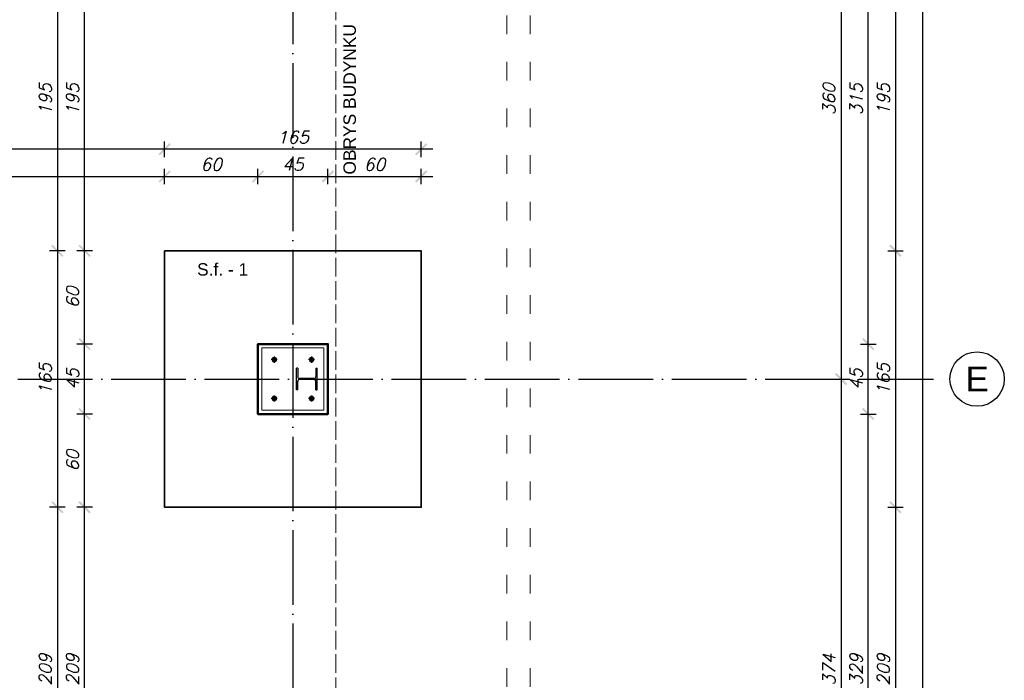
# Model space of a CAD drawing. Header units: millimetres. Extents: x 1814 to 94182, y 11562 to 49454.
# Tile 116 of 143: x 11530 to 12163, y 25558 to 25984. Entities that reach past the tile are written whole.
import ezdxf

# ---------------------------------------------------------------- set-up
doc = ezdxf.new("R2010")
doc.units = ezdxf.units.MM
for name, pattern in [('ACAD_ISO02W100', [15, 12, -3]), ('ACAD_ISO03W100', [30, 12, -18]), ('ACAD_ISO04W100', [30, 24, -3, 0, -3])]:
    doc.linetypes.add(name, pattern=pattern)
for name, color, linetype, lineweight in [('obrys budynku', 114, 'ACAD_ISO02W100', 9), ('profil stalowy', 100, 'Continuous', 25), ('utwardzenie', 250, 'Continuous', 9), ('widok 0.09', 132, 'Continuous', 9), ('widok 0.15', 150, 'Continuous', 15), ('widok 0.25', 30, 'Continuous', 25), ('widok 0.35', 22, 'Continuous', 35), ('wymiar', 135, 'Continuous', 9), ('ściany', 7, 'Continuous', 50), ('śruby', 204, 'Continuous', 9)]:
    doc.layers.add(name, color=color, linetype=linetype, lineweight=lineweight)
for name, color, linetype in [('odnośnik', 140, 'Continuous'), ('opis', 50, 'Continuous'), ('osie', 40, 'ACAD_ISO04W100')]:
    doc.layers.add(name, color=color, linetype=linetype)
doc.styles.add('Opisowy', font='arial.ttf')
doc.styles.add('WYMIARY', font='simplex.shx', dxfattribs={"oblique": 15})
doc.dimstyles.new('1-50', dxfattribs={"dimscale": 50, "dimtxt": 0.16, "dimasz": 0.2, "dimexe": 0.1, "dimexo": 0.1, "dimgap": 0.075, "dimtad": 1, "dimdec": 1, "dimrnd": 0.1, "dimzin": 9, "dimtxsty": 'WYMIARY', "dimblk": 'ARCHTICK', "dimcen": 0.2, "dimdle": 0.15, "dimadec": 1, "dimazin": 1, "dimtfac": 1, "dimtdec": 1, "dimtix": 1, "dimtmove": 2, "dimatfit": 3, "dimldrblk": 'ARCHTICK', "dimfxl": 0, "dimarcsym": 0})

# ---------------------------------------------------------------- blocks, each defined once
blk = doc.blocks.new('_ARCHTICK')
at = {"color": 0, "linetype": 'ByBlock', "lineweight": -2}
blk.add_solid([(0.398, 0.309), (0.309, 0.398), (-0.309, -0.398), (-0.398, -0.309)], dxfattribs=at)
blk = doc.blocks.new('*D3538')
at = {"layer": 'Defpoints', "color": 0}
for p in [(11788.08, 26112.3), (11788.08, 25752.3), (12058.11, 25752.3)]:
    blk.add_point(p, dxfattribs=at)
at = {"layer": 'wymiar', "color": 0, "lineweight": -2}
for p, q in [((12058.11, 26119.8), (12058.11, 25744.8)), ((12053.11, 26112.3), (12063.11, 26112.3)), ((12053.11, 25752.3), (12063.11, 25752.3))]:
    blk.add_line(p, q, dxfattribs=at)
at = {"layer": 'wymiar', "color": 0, "lineweight": -2, "xscale": 10, "yscale": 10, "zscale": 10}
for p, rotation in [((12058.11, 26112.3), 90), ((12058.11, 25752.3), 270)]:
    blk.add_blockref('_ARCHTICK', p, dxfattribs=dict(at, rotation=rotation))
at = {"layer": 'wymiar', "color": 0, "insert": (12050.36, 25932.3), "char_height": 8, "attachment_point": 5, "rotation": 90, "style": 'WYMIARY'}
blk.add_mtext('360', dxfattribs=at)
blk = doc.blocks.new('*D3539')
at = {"layer": 'Defpoints', "color": 0}
for p in [(11788.08, 25752.3), (11788.08, 25378.3), (12058.11, 25378.3)]:
    blk.add_point(p, dxfattribs=at)
at = {"layer": 'wymiar', "color": 0, "lineweight": -2}
for p, q in [((12058.11, 25759.8), (12058.11, 25370.8)), ((12053.11, 25752.3), (12063.11, 25752.3)), ((12053.11, 25378.3), (12063.11, 25378.3))]:
    blk.add_line(p, q, dxfattribs=at)
at = {"layer": 'wymiar', "color": 0, "lineweight": -2, "xscale": 10, "yscale": 10, "zscale": 10}
for p, rotation in [((12058.11, 25752.3), 90), ((12058.11, 25378.3), 270)]:
    blk.add_blockref('_ARCHTICK', p, dxfattribs=dict(at, rotation=rotation))
at = {"layer": 'wymiar', "color": 0, "insert": (12050.36, 25565.3), "char_height": 8, "attachment_point": 5, "rotation": 90, "style": 'WYMIARY'}
blk.add_mtext('374', dxfattribs=at)
blk = doc.blocks.new('*D3543')
at = {"layer": 'Defpoints', "color": 0}
for p in [(11728.08, 25729.8), (12075.61, 25729.8), (11728.08, 25400.8)]:
    blk.add_point(p, dxfattribs=at)
at = {"layer": 'wymiar', "color": 0, "lineweight": -2}
for p, q in [((12075.61, 25393.3), (12075.61, 25737.3)), ((12070.61, 25729.8), (12080.61, 25729.8)), ((12070.61, 25400.8), (12080.61, 25400.8))]:
    blk.add_line(p, q, dxfattribs=at)
at = {"layer": 'wymiar', "color": 0, "lineweight": -2, "xscale": 10, "yscale": 10, "zscale": 10}
for p, rotation in [((12075.61, 25729.8), 90), ((12075.61, 25400.8), 270)]:
    blk.add_blockref('_ARCHTICK', p, dxfattribs=dict(at, rotation=rotation))
at = {"layer": 'wymiar', "color": 0, "insert": (12067.86, 25565.3), "char_height": 8, "attachment_point": 5, "rotation": 90, "style": 'WYMIARY'}
blk.add_mtext('329', dxfattribs=at)
blk = doc.blocks.new('*D3544')
at = {"layer": 'Defpoints', "color": 0}
for p in [(11728.08, 25774.8), (12075.61, 25774.8), (11728.08, 25729.8)]:
    blk.add_point(p, dxfattribs=at)
at = {"layer": 'wymiar', "color": 0, "lineweight": -2}
for p, q in [((12075.61, 25722.3), (12075.61, 25782.3)), ((12070.61, 25774.8), (12080.61, 25774.8)), ((12070.61, 25729.8), (12080.61, 25729.8))]:
    blk.add_line(p, q, dxfattribs=at)
at = {"layer": 'wymiar', "color": 0, "lineweight": -2, "xscale": 10, "yscale": 10, "zscale": 10}
for p, rotation in [((12075.61, 25774.8), 90), ((12075.61, 25729.8), 270)]:
    blk.add_blockref('_ARCHTICK', p, dxfattribs=dict(at, rotation=rotation))
at = {"layer": 'wymiar', "color": 0, "insert": (12067.86, 25752.3), "char_height": 8, "attachment_point": 5, "rotation": 90, "style": 'WYMIARY'}
blk.add_mtext('45', dxfattribs=at)
blk = doc.blocks.new('*D3545')
at = {"layer": 'Defpoints', "color": 0}
for p in [(11728.08, 26089.8), (12075.61, 26089.8), (11728.08, 25774.8)]:
    blk.add_point(p, dxfattribs=at)
at = {"layer": 'wymiar', "color": 0, "lineweight": -2}
for p, q in [((12075.61, 25767.3), (12075.61, 26097.3)), ((12070.61, 26089.8), (12080.61, 26089.8)), ((12070.61, 25774.8), (12080.61, 25774.8))]:
    blk.add_line(p, q, dxfattribs=at)
at = {"layer": 'wymiar', "color": 0, "lineweight": -2, "xscale": 10, "yscale": 10, "zscale": 10}
for p, rotation in [((12075.61, 26089.8), 90), ((12075.61, 25774.8), 270)]:
    blk.add_blockref('_ARCHTICK', p, dxfattribs=dict(at, rotation=rotation))
at = {"layer": 'wymiar', "color": 0, "insert": (12067.86, 25932.3), "char_height": 8, "attachment_point": 5, "rotation": 90, "style": 'WYMIARY'}
blk.add_mtext('315', dxfattribs=at)
blk = doc.blocks.new('*D3557')
at = {"layer": 'Defpoints', "color": 0}
for p in [(11788.08, 26029.8), (11788.08, 25834.8), (12093.11, 25834.8)]:
    blk.add_point(p, dxfattribs=at)
at = {"layer": 'wymiar', "color": 0, "lineweight": -2}
for p, q in [((12093.11, 26037.3), (12093.11, 25827.3)), ((12088.11, 26029.8), (12098.11, 26029.8)), ((12088.11, 25834.8), (12098.11, 25834.8))]:
    blk.add_line(p, q, dxfattribs=at)
at = {"layer": 'wymiar', "color": 0, "lineweight": -2, "xscale": 10, "yscale": 10, "zscale": 10}
for p, rotation in [((12093.11, 26029.8), 90), ((12093.11, 25834.8), 270)]:
    blk.add_blockref('_ARCHTICK', p, dxfattribs=dict(at, rotation=rotation))
at = {"layer": 'wymiar', "color": 0, "insert": (12085.36, 25932.3), "char_height": 8, "attachment_point": 5, "rotation": 90, "style": 'WYMIARY'}
blk.add_mtext('195', dxfattribs=at)
blk = doc.blocks.new('*D3558')
at = {"layer": 'Defpoints', "color": 0}
for p in [(11788.08, 25834.8), (11788.08, 25669.8), (12093.11, 25669.8)]:
    blk.add_point(p, dxfattribs=at)
at = {"layer": 'wymiar', "color": 0, "lineweight": -2}
for p, q in [((12093.11, 25842.3), (12093.11, 25662.3)), ((12088.11, 25834.8), (12098.11, 25834.8)), ((12088.11, 25669.8), (12098.11, 25669.8))]:
    blk.add_line(p, q, dxfattribs=at)
at = {"layer": 'wymiar', "color": 0, "lineweight": -2, "xscale": 10, "yscale": 10, "zscale": 10}
for p, rotation in [((12093.11, 25834.8), 90), ((12093.11, 25669.8), 270)]:
    blk.add_blockref('_ARCHTICK', p, dxfattribs=dict(at, rotation=rotation))
at = {"layer": 'wymiar', "color": 0, "insert": (12085.36, 25752.3), "char_height": 8, "attachment_point": 5, "rotation": 90, "style": 'WYMIARY'}
blk.add_mtext('165', dxfattribs=at)
blk = doc.blocks.new('*D3559')
at = {"layer": 'Defpoints', "color": 0}
for p in [(11788.08, 25669.8), (11788.08, 25460.8), (12093.11, 25460.8)]:
    blk.add_point(p, dxfattribs=at)
at = {"layer": 'wymiar', "color": 0, "lineweight": -2}
for p, q in [((12093.11, 25677.3), (12093.11, 25453.3)), ((12088.11, 25669.8), (12098.11, 25669.8)), ((12088.11, 25460.8), (12098.11, 25460.8))]:
    blk.add_line(p, q, dxfattribs=at)
at = {"layer": 'wymiar', "color": 0, "lineweight": -2, "xscale": 10, "yscale": 10, "zscale": 10}
for p, rotation in [((12093.11, 25669.8), 90), ((12093.11, 25460.8), 270)]:
    blk.add_blockref('_ARCHTICK', p, dxfattribs=dict(at, rotation=rotation))
at = {"layer": 'wymiar', "color": 0, "insert": (12085.36, 25565.3), "char_height": 8, "attachment_point": 5, "rotation": 90, "style": 'WYMIARY'}
blk.add_mtext('209', dxfattribs=at)
blk = doc.blocks.new('*D3561')
at = {"layer": 'Defpoints', "color": 0}
for p in [(11788.08, 26928.8), (12110.61, 26928.8), (11788.08, 25295.8)]:
    blk.add_point(p, dxfattribs=at)
at = {"layer": 'wymiar', "color": 0, "lineweight": -2}
for p, q in [((12110.61, 25288.3), (12110.61, 26936.3)), ((12105.61, 26928.8), (12115.61, 26928.8)), ((12105.61, 25295.8), (12115.61, 25295.8))]:
    blk.add_line(p, q, dxfattribs=at)
at = {"layer": 'wymiar', "color": 0, "lineweight": -2, "xscale": 10, "yscale": 10, "zscale": 10}
for p, rotation in [((12110.61, 26928.8), 90), ((12110.61, 25295.8), 270)]:
    blk.add_blockref('_ARCHTICK', p, dxfattribs=dict(at, rotation=rotation))
at = {"layer": 'wymiar', "color": 0, "insert": (12102.86, 26112.3), "char_height": 8, "attachment_point": 5, "rotation": 90, "style": 'WYMIARY'}
blk.add_mtext('1633', dxfattribs=at)
blk = doc.blocks.new('*D3351')
at = {"layer": 'Defpoints', "color": 0}
for p in [(11623.08, 25882.65), (10820.46, 25839.8), (11623.08, 25834.8)]:
    blk.add_point(p, dxfattribs=at)
at = {"layer": 'wymiar', "color": 0, "lineweight": -2}
for p, q in [((10820.46, 25877.65), (10820.46, 25887.65)), ((11623.08, 25877.65), (11623.08, 25887.65)), ((10812.96, 25882.65), (11630.58, 25882.65))]:
    blk.add_line(p, q, dxfattribs=at)
at = {"layer": 'wymiar', "color": 0, "lineweight": -2, "xscale": 10, "yscale": 10, "zscale": 10, "rotation": 180}
blk.add_blockref('_ARCHTICK', (10820.46, 25882.65), dxfattribs=at)
at = {"layer": 'wymiar', "color": 0, "lineweight": -2, "xscale": 10, "yscale": 10, "zscale": 10}
blk.add_blockref('_ARCHTICK', (11623.08, 25882.65), dxfattribs=at)
at = {"layer": 'wymiar', "color": 0, "insert": (11221.77, 25891.16), "char_height": 8, "attachment_point": 5, "style": 'WYMIARY'}
blk.add_mtext('802,6', dxfattribs=at)
blk = doc.blocks.new('*D3352')
at = {"layer": 'Defpoints', "color": 0}
for p in [(11683.08, 25882.65), (11623.08, 25834.8), (11683.08, 25774.8)]:
    blk.add_point(p, dxfattribs=at)
at = {"layer": 'wymiar', "color": 0, "lineweight": -2}
for p, q in [((11623.08, 25877.65), (11623.08, 25887.65)), ((11683.08, 25877.65), (11683.08, 25887.65)), ((11615.58, 25882.65), (11690.58, 25882.65))]:
    blk.add_line(p, q, dxfattribs=at)
at = {"layer": 'wymiar', "color": 0, "lineweight": -2, "xscale": 10, "yscale": 10, "zscale": 10, "rotation": 180}
blk.add_blockref('_ARCHTICK', (11623.08, 25882.65), dxfattribs=at)
at = {"layer": 'wymiar', "color": 0, "lineweight": -2, "xscale": 10, "yscale": 10, "zscale": 10}
blk.add_blockref('_ARCHTICK', (11683.08, 25882.65), dxfattribs=at)
at = {"layer": 'wymiar', "color": 0, "insert": (11653.08, 25890.4), "char_height": 8, "attachment_point": 5, "style": 'WYMIARY'}
blk.add_mtext('60', dxfattribs=at)
blk = doc.blocks.new('*D3353')
at = {"layer": 'Defpoints', "color": 0}
for p in [(11728.08, 25882.65), (11683.08, 25774.8), (11728.08, 25774.8)]:
    blk.add_point(p, dxfattribs=at)
at = {"layer": 'wymiar', "color": 0, "lineweight": -2}
for p, q in [((11683.08, 25877.65), (11683.08, 25887.65)), ((11728.08, 25877.65), (11728.08, 25887.65)), ((11675.58, 25882.65), (11735.58, 25882.65))]:
    blk.add_line(p, q, dxfattribs=at)
at = {"layer": 'wymiar', "color": 0, "lineweight": -2, "xscale": 10, "yscale": 10, "zscale": 10, "rotation": 180}
blk.add_blockref('_ARCHTICK', (11683.08, 25882.65), dxfattribs=at)
at = {"layer": 'wymiar', "color": 0, "lineweight": -2, "xscale": 10, "yscale": 10, "zscale": 10}
blk.add_blockref('_ARCHTICK', (11728.08, 25882.65), dxfattribs=at)
at = {"layer": 'wymiar', "color": 0, "insert": (11705.58, 25890.4), "char_height": 8, "attachment_point": 5, "style": 'WYMIARY'}
blk.add_mtext('45', dxfattribs=at)
blk = doc.blocks.new('*D3354')
at = {"layer": 'Defpoints', "color": 0}
for p in [(11788.08, 25882.65), (11788.08, 25834.8), (11728.08, 25774.8)]:
    blk.add_point(p, dxfattribs=at)
at = {"layer": 'wymiar', "color": 0, "lineweight": -2}
for p, q in [((11728.08, 25877.65), (11728.08, 25887.65)), ((11788.08, 25877.65), (11788.08, 25887.65)), ((11720.58, 25882.65), (11795.58, 25882.65))]:
    blk.add_line(p, q, dxfattribs=at)
at = {"layer": 'wymiar', "color": 0, "lineweight": -2, "xscale": 10, "yscale": 10, "zscale": 10, "rotation": 180}
blk.add_blockref('_ARCHTICK', (11728.08, 25882.65), dxfattribs=at)
at = {"layer": 'wymiar', "color": 0, "lineweight": -2, "xscale": 10, "yscale": 10, "zscale": 10}
blk.add_blockref('_ARCHTICK', (11788.08, 25882.65), dxfattribs=at)
at = {"layer": 'wymiar', "color": 0, "insert": (11758.08, 25890.4), "char_height": 8, "attachment_point": 5, "style": 'WYMIARY'}
blk.add_mtext('60', dxfattribs=at)
blk = doc.blocks.new('*D3355')
at = {"layer": 'Defpoints', "color": 0}
for p in [(11623.08, 25900.15), (11623.08, 25834.8), (11788.08, 25834.8)]:
    blk.add_point(p, dxfattribs=at)
at = {"layer": 'wymiar', "color": 0, "lineweight": -2}
for p, q in [((11795.58, 25900.15), (11615.58, 25900.15)), ((11623.08, 25895.15), (11623.08, 25905.15)), ((11788.08, 25895.15), (11788.08, 25905.15))]:
    blk.add_line(p, q, dxfattribs=at)
at = {"layer": 'wymiar', "color": 0, "lineweight": -2, "xscale": 10, "yscale": 10, "zscale": 10, "rotation": 180}
blk.add_blockref('_ARCHTICK', (11623.08, 25900.15), dxfattribs=at)
at = {"layer": 'wymiar', "color": 0, "lineweight": -2, "xscale": 10, "yscale": 10, "zscale": 10}
blk.add_blockref('_ARCHTICK', (11788.08, 25900.15), dxfattribs=at)
at = {"layer": 'wymiar', "color": 0, "insert": (11705.58, 25907.9), "char_height": 8, "attachment_point": 5, "style": 'WYMIARY'}
blk.add_mtext('165', dxfattribs=at)
blk = doc.blocks.new('*D3356')
at = {"layer": 'Defpoints', "color": 0}
for p in [(10820.46, 25900.15), (10820.46, 25839.8), (11623.08, 25834.8)]:
    blk.add_point(p, dxfattribs=at)
at = {"layer": 'wymiar', "color": 0, "lineweight": -2}
for p, q in [((11630.58, 25900.15), (10812.96, 25900.15)), ((10820.46, 25895.15), (10820.46, 25905.15)), ((11623.08, 25895.15), (11623.08, 25905.15))]:
    blk.add_line(p, q, dxfattribs=at)
at = {"layer": 'wymiar', "color": 0, "lineweight": -2, "xscale": 10, "yscale": 10, "zscale": 10, "rotation": 180}
blk.add_blockref('_ARCHTICK', (10820.46, 25900.15), dxfattribs=at)
at = {"layer": 'wymiar', "color": 0, "lineweight": -2, "xscale": 10, "yscale": 10, "zscale": 10}
blk.add_blockref('_ARCHTICK', (11623.08, 25900.15), dxfattribs=at)
at = {"layer": 'wymiar', "color": 0, "insert": (11221.77, 25908.66), "char_height": 8, "attachment_point": 5, "style": 'WYMIARY'}
blk.add_mtext('802,6', dxfattribs=at)
blk = doc.blocks.new('*D3453')
at = {"layer": 'Defpoints', "color": 0}
for p in [(11571.62, 25669.8), (11623.08, 25669.8), (11623.08, 25460.8)]:
    blk.add_point(p, dxfattribs=at)
at = {"layer": 'wymiar', "color": 0, "lineweight": -2}
for p, q in [((11571.62, 25453.3), (11571.62, 25677.3)), ((11576.62, 25669.8), (11566.62, 25669.8)), ((11576.62, 25460.8), (11566.62, 25460.8))]:
    blk.add_line(p, q, dxfattribs=at)
at = {"layer": 'wymiar', "color": 0, "lineweight": -2, "xscale": 10, "yscale": 10, "zscale": 10}
for p, rotation in [((11571.62, 25669.8), 90), ((11571.62, 25460.8), 270)]:
    blk.add_blockref('_ARCHTICK', p, dxfattribs=dict(at, rotation=rotation))
at = {"layer": 'wymiar', "color": 0, "insert": (11563.87, 25565.3), "char_height": 8, "attachment_point": 5, "rotation": 90, "style": 'WYMIARY'}
blk.add_mtext('209', dxfattribs=at)
blk = doc.blocks.new('*D3454')
at = {"layer": 'Defpoints', "color": 0}
for p in [(11571.62, 25729.8), (11723.46, 25729.8), (11623.08, 25669.8)]:
    blk.add_point(p, dxfattribs=at)
at = {"layer": 'wymiar', "color": 0, "lineweight": -2}
for p, q in [((11571.62, 25662.3), (11571.62, 25737.3)), ((11576.62, 25729.8), (11566.62, 25729.8)), ((11576.62, 25669.8), (11566.62, 25669.8))]:
    blk.add_line(p, q, dxfattribs=at)
at = {"layer": 'wymiar', "color": 0, "lineweight": -2, "xscale": 10, "yscale": 10, "zscale": 10}
for p, rotation in [((11571.62, 25729.8), 90), ((11571.62, 25669.8), 270)]:
    blk.add_blockref('_ARCHTICK', p, dxfattribs=dict(at, rotation=rotation))
at = {"layer": 'wymiar', "color": 0, "insert": (11563.87, 25699.8), "char_height": 8, "attachment_point": 5, "rotation": 90, "style": 'WYMIARY'}
blk.add_mtext('60', dxfattribs=at)
blk = doc.blocks.new('*D3455')
at = {"layer": 'Defpoints', "color": 0}
for p in [(11571.62, 25774.8), (11723.46, 25774.8), (11723.46, 25729.8)]:
    blk.add_point(p, dxfattribs=at)
at = {"layer": 'wymiar', "color": 0, "lineweight": -2}
for p, q in [((11571.62, 25722.3), (11571.62, 25782.3)), ((11576.62, 25774.8), (11566.62, 25774.8)), ((11576.62, 25729.8), (11566.62, 25729.8))]:
    blk.add_line(p, q, dxfattribs=at)
at = {"layer": 'wymiar', "color": 0, "lineweight": -2, "xscale": 10, "yscale": 10, "zscale": 10}
for p, rotation in [((11571.62, 25774.8), 90), ((11571.62, 25729.8), 270)]:
    blk.add_blockref('_ARCHTICK', p, dxfattribs=dict(at, rotation=rotation))
at = {"layer": 'wymiar', "color": 0, "insert": (11563.87, 25752.3), "char_height": 8, "attachment_point": 5, "rotation": 90, "style": 'WYMIARY'}
blk.add_mtext('45', dxfattribs=at)
blk = doc.blocks.new('*D3456')
at = {"layer": 'Defpoints', "color": 0}
for p in [(11571.62, 25834.8), (11623.08, 25834.8), (11723.46, 25774.8)]:
    blk.add_point(p, dxfattribs=at)
at = {"layer": 'wymiar', "color": 0, "lineweight": -2}
for p, q in [((11571.62, 25767.3), (11571.62, 25842.3)), ((11576.62, 25834.8), (11566.62, 25834.8)), ((11576.62, 25774.8), (11566.62, 25774.8))]:
    blk.add_line(p, q, dxfattribs=at)
at = {"layer": 'wymiar', "color": 0, "lineweight": -2, "xscale": 10, "yscale": 10, "zscale": 10}
for p, rotation in [((11571.62, 25834.8), 90), ((11571.62, 25774.8), 270)]:
    blk.add_blockref('_ARCHTICK', p, dxfattribs=dict(at, rotation=rotation))
at = {"layer": 'wymiar', "color": 0, "insert": (11563.87, 25804.8), "char_height": 8, "attachment_point": 5, "rotation": 90, "style": 'WYMIARY'}
blk.add_mtext('60', dxfattribs=at)
blk = doc.blocks.new('*D3457')
at = {"layer": 'Defpoints', "color": 0}
for p in [(11571.62, 26029.8), (11623.08, 26029.8), (11623.08, 25834.8)]:
    blk.add_point(p, dxfattribs=at)
at = {"layer": 'wymiar', "color": 0, "lineweight": -2}
for p, q in [((11571.62, 25827.3), (11571.62, 26037.3)), ((11576.62, 26029.8), (11566.62, 26029.8)), ((11576.62, 25834.8), (11566.62, 25834.8))]:
    blk.add_line(p, q, dxfattribs=at)
at = {"layer": 'wymiar', "color": 0, "lineweight": -2, "xscale": 10, "yscale": 10, "zscale": 10}
for p, rotation in [((11571.62, 26029.8), 90), ((11571.62, 25834.8), 270)]:
    blk.add_blockref('_ARCHTICK', p, dxfattribs=dict(at, rotation=rotation))
at = {"layer": 'wymiar', "color": 0, "insert": (11563.87, 25932.3), "char_height": 8, "attachment_point": 5, "rotation": 90, "style": 'WYMIARY'}
blk.add_mtext('195', dxfattribs=at)
blk = doc.blocks.new('*D3387')
at = {"layer": 'Defpoints', "color": 0}
for p in [(11623.08, 26029.8), (11554.12, 25834.8), (11623.08, 25834.8)]:
    blk.add_point(p, dxfattribs=at)
at = {"layer": 'wymiar', "color": 0, "lineweight": -2}
for p, q in [((11554.12, 26037.3), (11554.12, 25827.3)), ((11559.12, 26029.8), (11549.12, 26029.8)), ((11559.12, 25834.8), (11549.12, 25834.8))]:
    blk.add_line(p, q, dxfattribs=at)
at = {"layer": 'wymiar', "color": 0, "lineweight": -2, "xscale": 10, "yscale": 10, "zscale": 10}
for p, rotation in [((11554.12, 26029.8), 90), ((11554.12, 25834.8), 270)]:
    blk.add_blockref('_ARCHTICK', p, dxfattribs=dict(at, rotation=rotation))
at = {"layer": 'wymiar', "color": 0, "insert": (11546.37, 25932.3), "char_height": 8, "attachment_point": 5, "rotation": 90, "style": 'WYMIARY'}
blk.add_mtext('195', dxfattribs=at)
blk = doc.blocks.new('*D3388')
at = {"layer": 'Defpoints', "color": 0}
for p in [(11623.08, 25834.8), (11554.12, 25669.8), (11623.08, 25669.8)]:
    blk.add_point(p, dxfattribs=at)
at = {"layer": 'wymiar', "color": 0, "lineweight": -2}
for p, q in [((11554.12, 25842.3), (11554.12, 25662.3)), ((11559.12, 25834.8), (11549.12, 25834.8)), ((11559.12, 25669.8), (11549.12, 25669.8))]:
    blk.add_line(p, q, dxfattribs=at)
at = {"layer": 'wymiar', "color": 0, "lineweight": -2, "xscale": 10, "yscale": 10, "zscale": 10}
for p, rotation in [((11554.12, 25834.8), 90), ((11554.12, 25669.8), 270)]:
    blk.add_blockref('_ARCHTICK', p, dxfattribs=dict(at, rotation=rotation))
at = {"layer": 'wymiar', "color": 0, "insert": (11546.37, 25752.3), "char_height": 8, "attachment_point": 5, "rotation": 90, "style": 'WYMIARY'}
blk.add_mtext('165', dxfattribs=at)
blk = doc.blocks.new('*D3389')
at = {"layer": 'Defpoints', "color": 0}
for p in [(11623.08, 25669.8), (11554.12, 25460.8), (11623.08, 25460.8)]:
    blk.add_point(p, dxfattribs=at)
at = {"layer": 'wymiar', "color": 0, "lineweight": -2}
for p, q in [((11554.12, 25677.3), (11554.12, 25453.3)), ((11559.12, 25669.8), (11549.12, 25669.8)), ((11559.12, 25460.8), (11549.12, 25460.8))]:
    blk.add_line(p, q, dxfattribs=at)
at = {"layer": 'wymiar', "color": 0, "lineweight": -2, "xscale": 10, "yscale": 10, "zscale": 10}
for p, rotation in [((11554.12, 25669.8), 90), ((11554.12, 25460.8), 270)]:
    blk.add_blockref('_ARCHTICK', p, dxfattribs=dict(at, rotation=rotation))
at = {"layer": 'wymiar', "color": 0, "insert": (11546.37, 25565.3), "char_height": 8, "attachment_point": 5, "rotation": 90, "style": 'WYMIARY'}
blk.add_mtext('209', dxfattribs=at)
blk = doc.blocks.new('A$C16716dc2')
at = {"layer": 'osie', "ltscale": 0.05}
for p, q in [((4, 2), (0, 2)), ((2, 4), (2, 0))]:
    blk.add_line(p, q, dxfattribs=at)
at = {"layer": 'widok 0.09'}
blk.add_circle((2, 2), 1.5, dxfattribs=at)
at = {"layer": 'widok 0.25'}
blk.add_circle((2, 2), 0.8, dxfattribs=at)
at = {"layer": 'widok 0.35'}
blk.add_lwpolyline([(3.39, 2), (2.69, 0.8), (1.31, 0.8), (0.61, 2), (1.31, 3.2), (2.69, 3.2)], close=True, dxfattribs=at)

msp = doc.modelspace()

# ---------------------------------------------------------------- linework, layer by layer
at = {"layer": 'obrys budynku'}
msp.add_lwpolyline([(11733.11, 26865.3), (11733.11, 25359.3), (9957.81, 25359.3), (9957.81, 26505.3), (10717.81, 26505.3), (10717.81, 26865.3)], close=True, dxfattribs=at)
at = {"layer": 'odnośnik'}
msp.add_circle((12145.61, 25752.3), 17.5, dxfattribs=at)
at = {"layer": 'osie', "ltscale": 2}
for p, q in [((11705.459, 27277.8), (11705.459, 24744.3)), ((9545.31, 25752.3), (12128.11, 25752.3))]:
    msp.add_line(p, q, dxfattribs=at)
at = {"layer": 'profil stalowy'}
for p, q in [((11707.81, 25745.3), (11707.81, 25759.3)), ((11708.66, 25759.3), (11707.81, 25759.3)), ((11708.66, 25759.3), (11708.66, 25753.775)), ((11720.26, 25759.3), (11720.26, 25753.775)), ((11720.26, 25759.3), (11721.11, 25759.3)), ((11721.11, 25745.3), (11721.11, 25759.3)), ((11708.66, 25745.3), (11708.66, 25750.825)), ((11719.06, 25752.575), (11709.86, 25752.575)), ((11719.06, 25752.025), (11709.86, 25752.025)), ((11720.26, 25745.3), (11720.26, 25750.825)), ((11708.66, 25745.3), (11707.81, 25745.3)), ((11720.26, 25745.3), (11721.11, 25745.3))]:
    msp.add_line(p, q, dxfattribs=at)
for centre, start, end in [((11709.86, 25753.775), 180, 270), ((11709.86, 25750.825), 90, 180), ((11719.06, 25753.775), 270, 0), ((11719.06, 25750.825), 0, 90)]:
    msp.add_arc(centre, 1.2, start, end, dxfattribs=at)
at = {"layer": 'utwardzenie', "linetype": 'ACAD_ISO03W100'}
for points in [[(11110.46, 25363.3), (11110.46, 25064.3, 0.4142136), (11160.46, 25014.3), (11558.11, 25014.3, 0.4142136), (11858.11, 25314.3), (11858.11, 26890.3, 0.4142136), (11758.11, 26990.3), (10502.71, 26990.3, 0.4142136), (10402.71, 26890.3), (10402.71, 26505.3)], [(11125.46, 25363.3), (11125.46, 25064.3, 0.4142136), (11160.46, 25029.3), (11558.11, 25029.3, 0.4142136), (11843.11, 25314.3), (11843.11, 26890.3, 0.4142136), (11758.11, 26975.3), (10502.71, 26975.3, 0.4142136), (10417.71, 26890.3), (10417.71, 26505.3)]]:
    msp.add_lwpolyline(points, format="xyb", dxfattribs=at)
at = {"layer": 'widok 0.15'}
msp.add_lwpolyline([(11685.545, 25732.3), (11725.545, 25732.3), (11725.545, 25772.3), (11685.545, 25772.3)], close=True, dxfattribs=at)
at = {"layer": 'widok 0.35'}
msp.add_lwpolyline([(11623.077, 25834.8), (11788.077, 25834.8), (11788.077, 25669.8), (11623.077, 25669.8)], close=True, dxfattribs=at)
at = {"layer": 'ściany'}
for p, q in [((11705.46, 25774.8), (11723.46, 25774.8)), ((11705.46, 25729.8), (11723.46, 25729.8))]:
    msp.add_line(p, q, dxfattribs=at)
for points in [[(11705.46, 25774.8), (11683.077, 25774.8), (11683.077, 25729.8), (11705.46, 25729.8)], [(11723.46, 25729.8), (11728.077, 25729.8), (11728.077, 25774.8), (11723.46, 25774.8)]]:
    msp.add_lwpolyline(points, dxfattribs=at)

# ---------------------------------------------------------------- block references
at = {"layer": 'śruby'}
for p in [(11691.545, 25762.8), (11715.545, 25762.8), (11691.545, 25737.8), (11715.545, 25737.8)]:
    msp.add_blockref('A$C16716dc2', p, dxfattribs=at)

# ---------------------------------------------------------------- texts
at = {"layer": 'opis', "insert": (11742.11, 25932.3), "char_height": 8, "attachment_point": 5, "rotation": 90, "style": 'Opisowy'}
msp.add_mtext_dynamic_manual_height_columns('OBRYS BUDYNKU', width=258.36485, gutter_width=80, heights=[0], dxfattribs=at)
at = {"layer": 'opis', "attachment_point": 5, "style": 'Opisowy'}
for s, width, gutter_width, heights, insert, char_height in [('S.f. - 1', 258.36485, 80, [0], (11660.383, 25822.796), 8), ('E', 34.52439, 40, [17.531], (12145.614, 25752.297), 16)]:
    msp.add_mtext_dynamic_manual_height_columns(s, width=width, gutter_width=gutter_width, heights=heights, dxfattribs=dict(at, insert=insert, char_height=char_height))

# ---------------------------------------------------------------- dimensions: what is measured, and where the dimension line sits
at = {"layer": 'wymiar'}
for base, p1, p2, picture, middle in [((12110.61, 26928.8), (11788.077, 25295.8), (11788.077, 26928.8), '*D3561', (12102.86, 26112.3)), ((12058.11, 25752.3), (11788.077, 26112.3), (11788.077, 25752.3), '*D3538', (12050.36, 25932.3)), ((12075.61, 26089.8), (11728.077, 25774.8), (11728.077, 26089.8), '*D3545', (12067.86, 25932.3)), ((11554.115, 25834.8), (11623.077, 26029.8), (11623.077, 25834.8), '*D3387', (11546.365, 25932.3)), ((11571.615, 26029.8), (11623.077, 25834.8), (11623.077, 26029.8), '*D3457', (11563.865, 25932.3)), ((12093.11, 25834.8), (11788.077, 26029.8), (11788.077, 25834.8), '*D3557', (12085.36, 25932.3)), ((11554.115, 25669.8), (11623.077, 25834.8), (11623.077, 25669.8), '*D3388', (11546.365, 25752.3)), ((11571.615, 25834.8), (11723.46, 25774.8), (11623.077, 25834.8), '*D3456', (11563.865, 25804.8)), ((12093.11, 25669.8), (11788.077, 25834.8), (11788.077, 25669.8), '*D3558', (12085.36, 25752.3)), ((11571.615, 25774.8), (11723.46, 25729.8), (11723.46, 25774.8), '*D3455', (11563.865, 25752.3)), ((12075.61, 25774.8), (11728.077, 25729.8), (11728.077, 25774.8), '*D3544', (12067.86, 25752.3)), ((12058.11, 25378.3), (11788.077, 25752.3), (11788.077, 25378.3), '*D3539', (12050.36, 25565.3)), ((11571.615, 25729.8), (11623.077, 25669.8), (11723.46, 25729.8), '*D3454', (11563.865, 25699.8)), ((12075.61, 25729.8), (11728.077, 25400.8), (11728.077, 25729.8), '*D3543', (12067.86, 25565.3)), ((11554.115, 25460.8), (11623.077, 25669.8), (11623.077, 25460.8), '*D3389', (11546.365, 25565.3)), ((11571.615, 25669.8), (11623.077, 25460.8), (11623.077, 25669.8), '*D3453', (11563.865, 25565.3)), ((12093.11, 25460.8), (11788.077, 25669.8), (11788.077, 25460.8), '*D3559', (12085.36, 25565.3))]:
    dim = msp.add_linear_dim(base=base, p1=p1, p2=p2, angle=90, dimstyle='1-50', dxfattribs=at)
    dim.commit()
    dim.dimension.update_dxf_attribs({"geometry": picture, "text_midpoint": middle})
for base, p1, p2, picture, middle in [((10820.46, 25900.149), (11623.077, 25834.8), (10820.46, 25839.8), '*D3356', (11221.769, 25908.661)), ((11623.077, 25900.149), (11788.077, 25834.8), (11623.077, 25834.8), '*D3355', (11705.577, 25907.899)), ((11623.077, 25882.649), (10820.46, 25839.8), (11623.077, 25834.8), '*D3351', (11221.769, 25891.161)), ((11683.077, 25882.649), (11623.077, 25834.8), (11683.077, 25774.8), '*D3352', (11653.077, 25890.399)), ((11728.077, 25882.649), (11683.077, 25774.8), (11728.077, 25774.8), '*D3353', (11705.577, 25890.399)), ((11788.077, 25882.649), (11728.077, 25774.8), (11788.077, 25834.8), '*D3354', (11758.077, 25890.399))]:
    dim = msp.add_linear_dim(base=base, p1=p1, p2=p2, dimstyle='1-50', dxfattribs=at)
    dim.commit()
    dim.dimension.update_dxf_attribs({"geometry": picture, "text_midpoint": middle})

doc.saveas('drawing.dxf')
